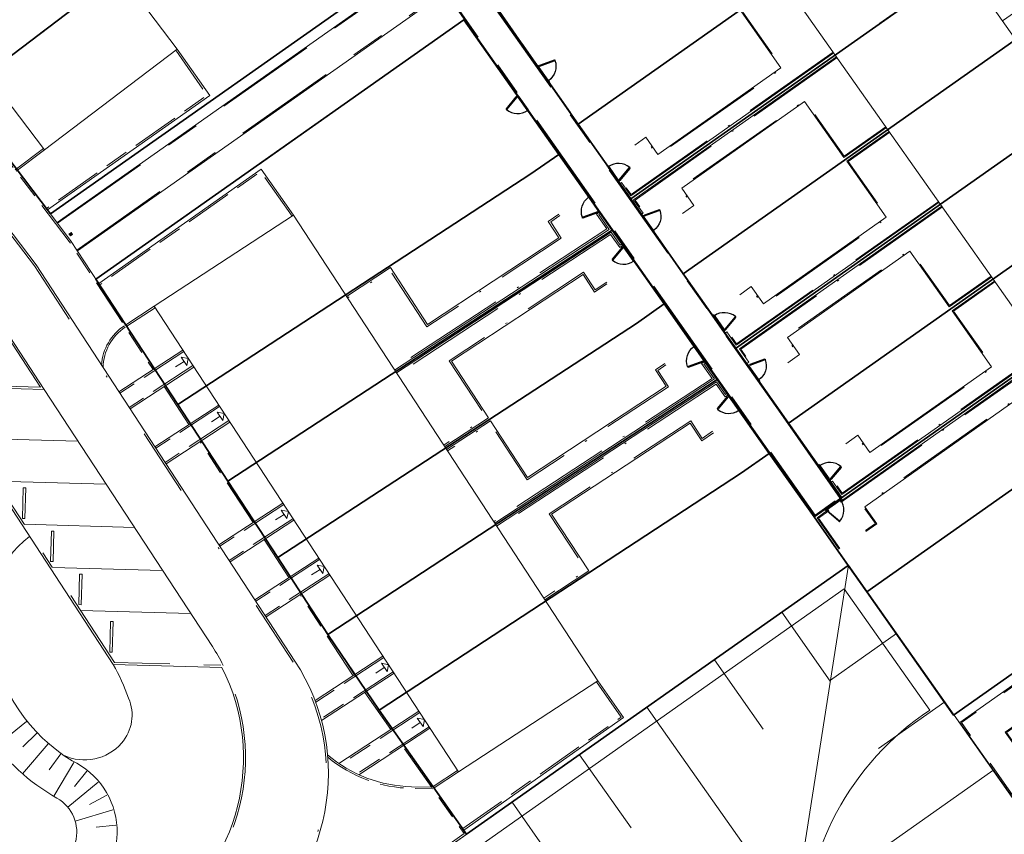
# Model space of a CAD drawing. Header units: metres. Extents: x 150385 to 171486, y 478588 to 485023.
# Tile 142 of 256: x 151169 to 151227, y 483911 to 483959. Entities that reach past the tile are written whole.
import ezdxf
from ezdxf.lldxf.tags import DXFTag

# ---------------------------------------------------------------- set-up
doc = ezdxf.new("R2010")
doc.units = ezdxf.units.M
for name, pattern in [('ACAD_ISO10W100', [18, 12, -3, 0, -3]), ('Dash', [6.35, 3.175, -3.175]), ('KAD', [12, 5, -1, 2, -1, 2, -1]), ('VH-GELEIDEBAND', [6, 2, -2, 0, -2]), ('VH-OPSLUITBAND_100X200', [16, 8, -2, 4, -2]), ('VH-OPSLUITBAND_120X250', [26, 16, -4, 2, -4]), ('VH-OPSLUITBAND_60X200', [12, 6, -2, 2, -2])]:
    doc.linetypes.add(name, pattern=pattern)
for name, color, linetype, lineweight, true_color in [('B-WE-KG-GRENS_PERCEEL-GV', 150, 'KG-PERCEEL', 30, 0x007fff), ('N-GV-GR-ERFAFSCHEIDING_RASTERHEKWERK_HEDERA-G', 7, 'GR-HAAG1', 35, 0x3c602f), ('N-GV-GW-TALUDARCERING-G', 7, 'Continuous', 15, 0x738c74), ('N-WA-GW-TALUDARCERING_KORT-G', 7, 'Continuous', 15, 0x898989), ('N-WE-GW-GRONDWERKLIJN-G', 7, 'Continuous', 30, 0x4d4d4d)]:
    doc.layers.add(name, color=color, linetype=linetype, lineweight=lineweight, true_color=true_color)
for name, color, linetype, lineweight in [('N-PV-OG-BEBOUWING_ENTREE-S', 7, 'Continuous', 18), ('N-PV-OG-KADASTRAAL_BEBOUWING-G', 7, 'Continuous', 35), ('N-WE-IE-MEUBILAIR_WEGMEUBILAIR_PAAL_OBJECT-S', 7, 'Continuous', 25), ('N-WE-IE-TERREINAFSCHEIDING_POORT-S', 5, 'Continuous', 25), ('N-WE-VH-KANTOPSLUITING_ACHTERKANTBAND-G', 7, 'Continuous', 5), ('N-WE-VH-KANTOPSLUITING_ACHTERKANTBAND-TERRAS-G', 7, 'Continuous', 5), ('N-WE-VH-KANTOPSLUITING_GELEIDEBAND-ANTRACIET_40_120X250-G', 7, 'VH-GELEIDEBAND', 35), ('N-WE-VH-KANTOPSLUITING_OPSLUITBAND-ANTRACIET_100X200-G', 7, 'VH-OPSLUITBAND_100X200', 35), ('N-WE-VH-KANTOPSLUITING_OPSLUITBAND-ANTRACIET_120X250-G', 7, 'VH-OPSLUITBAND_120X250', 35), ('N-WE-VH-KANTOPSLUITING_OPSLUITBAND-ANTRACIET_60X200-G', 7, 'ACAD_ISO10W100', 35), ('N-WE-VH-KANTOPSLUITING_OPSLUITBAND_60X200-G', 7, 'VH-OPSLUITBAND_60X200', 35), ('N-WE-VH-KANTOPSLUITING_STOOTBAND-G', 7, 'Continuous', 35), ('N-WE-VH-MATERIAALGRENS-G', 7, 'Continuous', 9), ('N-XX-KG-GRENS_PERCEEL-G', 252, 'KAD', 15)]:
    doc.layers.add(name, color=color, linetype=linetype, lineweight=lineweight)
doc.styles.get("Standard").update_dxf_attribs({"font": 'NLCS-ISO.ttf'})
doc.linetypes.add('GR-HAAG1', pattern='A,6,[176,NLCS.SHX,S=0.125,R=0,X=0,Y=0],-2', length=8)
tags = doc.linetypes.add('KG-PERCEEL', pattern='A,5.5,-2,["P",Standard,S=1.8,R=0,X=-0.5,Y=-0.9],-2,5.5,-2,[5,NLCS.shx,S=0.75,R=0,X=0,Y=0],-2', length=19).pattern_tags.tags
tags[6] = DXFTag(74, 10)

# ---------------------------------------------------------------- blocks, each defined once
blk = doc.blocks.new('A$C89842213')
at = {"color": 251, "linetype": 'Dash', "true_color": 0x636466}
for p, q in [((1.057, 0.082), (0.819, 0.97)), ((0.858, 0.981), (1.096, 0.092))]:
    blk.add_line(p, q, dxfattribs=at)
at = {"color": 251, "true_color": 0x636466}
for p, q in [((0.09, 0.02), (1.01, 0.02)), ((1.01, -0.02), (0.09, -0.02))]:
    blk.add_line(p, q, dxfattribs=at)
for points in [[(0.809, 1.009), (0.819, 0.97), (0.858, 0.981), (0.847, 1.019)], [(0.05, -0.02), (0.09, -0.02), (0.09, 0.02), (0.05, 0.02)], [(1.01, -0.02), (1.05, -0.02), (1.05, 0.02), (1.01, 0.02)], [(1.057, 0.082), (1.068, 0.043), (1.106, 0.053), (1.096, 0.092)]]:
    blk.add_lwpolyline(points, close=True, dxfattribs=at)
for centre in [(0, 0), (1.1, 0)]:
    blk.add_circle(centre, 0.03, dxfattribs=at)
blk.add_arc((1.096, 0.003), 1.046, 105.9562, 179.06766, dxfattribs=at)

msp = doc.modelspace()

# ---------------------------------------------------------------- hatches: boundary and pattern name
at = {"layer": 'N-WE-IE-MEUBILAIR_WEGMEUBILAIR_PAAL_OBJECT-S', "lineweight": 5}
h = msp.add_hatch(color=7, dxfattribs=at)
h.dxf.hatch_style = 1
h.paths.add_polyline_path([(151172.05, 483945.924), (151171.966, 483946.042), (151172.089, 483946.129), (151172.172, 483946.01)])

# ---------------------------------------------------------------- linework, layer by layer
at = {"layer": 'B-WE-KG-GRENS_PERCEEL-GV', "flags": 128}
for points in [[(151122.765, 483994.957), (151130.042, 484000.086), (151134.454, 484003.192), (151138.872, 484006.303), (151143.286, 484009.414), (151147.699, 484012.524), (151154.977, 484017.654), (151156.416, 484015.607), (151163.692, 484020.735), (151168.103, 484023.847), (151172.52, 484026.958), (151176.932, 484030.065), (151181.347, 484033.179), (151188.624, 484038.301), (151201.758, 484019.669), (151194.483, 484014.536), (151190.067, 484011.43), (151185.657, 484008.323), (151181.244, 484005.21), (151182.393, 484003.573), (151194.034, 484011.779), (151198.942, 484004.213), (151201.876, 483999.682), (151204.817, 483995.148), (151207.759, 483990.62), (151210.692, 483986.089), (151215.498, 483978.668), (151194.226, 483963.68), (151188.598, 483971.67), (151185.441, 483976.148), (151182.373, 483980.504), (151179.212, 483984.982), (151176.147, 483989.335), (151174.509, 483988.186), (151174.537, 483988.15), (151177.608, 483983.79), (151180.759, 483979.317), (151183.831, 483974.956), (151186.985, 483970.483), (151192.593, 483962.524), (151170.871, 483947.222), (151165.513, 483954.286), (151162.253, 483958.592), (151158.991, 483962.894), (151155.728, 483967.197), (151152.464, 483971.501), (151147.038, 483978.663), (151159.01, 483987.097), (151157.855, 483988.736), (151153.44, 483985.622), (151149.029, 483982.514), (151144.614, 483979.401), (151137.338, 483974.274)], [(151122.765, 483994.957), (151130.042, 484000.086), (151134.454, 484003.192), (151138.872, 484006.303), (151143.286, 484009.414), (151147.699, 484012.524), (151154.977, 484017.654), (151156.416, 484015.607), (151163.692, 484020.735), (151168.103, 484023.847), (151172.52, 484026.958), (151176.932, 484030.065), (151181.347, 484033.179), (151188.624, 484038.301), (151201.758, 484019.669), (151194.483, 484014.536), (151190.067, 484011.43), (151185.657, 484008.323), (151181.244, 484005.21), (151182.393, 484003.573), (151194.034, 484011.779), (151198.942, 484004.213), (151201.876, 483999.682), (151204.817, 483995.148), (151207.759, 483990.62), (151210.692, 483986.089), (151215.498, 483978.668), (151194.226, 483963.68), (151188.598, 483971.67), (151185.441, 483976.148), (151182.373, 483980.504), (151179.212, 483984.982), (151176.147, 483989.335), (151174.509, 483988.186), (151174.537, 483988.15), (151177.608, 483983.79), (151180.759, 483979.317), (151183.831, 483974.956), (151186.985, 483970.483), (151192.593, 483962.524), (151170.871, 483947.222), (151165.513, 483954.286), (151162.253, 483958.592), (151158.991, 483962.894), (151155.728, 483967.197), (151152.464, 483971.501), (151147.038, 483978.663), (151159.01, 483987.097), (151157.855, 483988.736), (151153.44, 483985.622), (151149.029, 483982.514), (151144.614, 483979.401), (151137.338, 483974.274)], [(151122.765, 483994.957), (151130.042, 484000.086), (151134.454, 484003.192), (151138.872, 484006.303), (151143.286, 484009.414), (151147.699, 484012.524), (151154.977, 484017.654), (151156.416, 484015.607), (151163.692, 484020.735), (151168.103, 484023.847), (151172.52, 484026.958), (151176.932, 484030.065), (151181.347, 484033.179), (151188.624, 484038.301), (151201.758, 484019.669), (151194.483, 484014.536), (151190.067, 484011.43), (151185.657, 484008.323), (151181.244, 484005.21), (151182.393, 484003.573), (151194.034, 484011.779), (151198.942, 484004.213), (151201.876, 483999.682), (151204.817, 483995.148), (151207.759, 483990.62), (151210.692, 483986.089), (151215.498, 483978.668), (151194.226, 483963.68), (151188.598, 483971.67), (151185.441, 483976.148), (151182.373, 483980.504), (151179.212, 483984.982), (151176.147, 483989.335), (151174.509, 483988.186), (151174.537, 483988.15), (151177.608, 483983.79), (151180.759, 483979.317), (151183.831, 483974.956), (151186.985, 483970.483), (151192.593, 483962.524), (151170.871, 483947.222), (151165.513, 483954.286), (151162.253, 483958.592), (151158.991, 483962.894), (151155.728, 483967.197), (151152.464, 483971.501), (151147.038, 483978.663), (151159.01, 483987.097), (151157.855, 483988.736), (151153.44, 483985.622), (151149.029, 483982.514), (151144.614, 483979.401), (151137.338, 483974.274)], [(151122.765, 483994.957), (151130.042, 484000.086), (151134.454, 484003.192), (151138.872, 484006.303), (151143.286, 484009.414), (151147.699, 484012.524), (151154.977, 484017.654), (151156.416, 484015.607), (151163.692, 484020.735), (151168.103, 484023.847), (151172.52, 484026.958), (151176.932, 484030.065), (151181.347, 484033.179), (151188.624, 484038.301), (151201.758, 484019.669), (151194.483, 484014.536), (151190.067, 484011.43), (151185.657, 484008.323), (151181.244, 484005.21), (151182.393, 484003.573), (151194.034, 484011.779), (151198.942, 484004.213), (151201.876, 483999.682), (151204.817, 483995.148), (151207.759, 483990.62), (151210.692, 483986.089), (151215.498, 483978.668), (151194.226, 483963.68), (151188.598, 483971.67), (151185.441, 483976.148), (151182.373, 483980.504), (151179.212, 483984.982), (151176.147, 483989.335), (151174.509, 483988.186), (151174.537, 483988.15), (151177.608, 483983.79), (151180.759, 483979.317), (151183.831, 483974.956), (151186.985, 483970.483), (151192.593, 483962.524), (151170.871, 483947.222), (151165.513, 483954.286), (151162.253, 483958.592), (151158.991, 483962.894), (151155.728, 483967.197), (151152.464, 483971.501), (151147.038, 483978.663), (151159.01, 483987.097), (151157.855, 483988.736), (151153.44, 483985.622), (151149.029, 483982.514), (151144.614, 483979.401), (151137.338, 483974.274)], [(151122.765, 483994.957), (151130.042, 484000.086), (151134.454, 484003.192), (151138.872, 484006.303), (151143.286, 484009.414), (151147.699, 484012.524), (151154.977, 484017.654), (151156.416, 484015.607), (151163.692, 484020.735), (151168.103, 484023.847), (151172.52, 484026.958), (151176.932, 484030.065), (151181.347, 484033.179), (151188.624, 484038.301), (151201.758, 484019.669), (151194.483, 484014.536), (151190.067, 484011.43), (151185.657, 484008.323), (151181.244, 484005.21), (151182.393, 484003.573), (151194.034, 484011.779), (151198.942, 484004.213), (151201.876, 483999.682), (151204.817, 483995.148), (151207.759, 483990.62), (151210.692, 483986.089), (151215.498, 483978.668), (151194.226, 483963.68), (151188.598, 483971.67), (151185.441, 483976.148), (151182.373, 483980.504), (151179.212, 483984.982), (151176.147, 483989.335), (151174.509, 483988.186), (151174.537, 483988.15), (151177.608, 483983.79), (151180.759, 483979.317), (151183.831, 483974.956), (151186.985, 483970.483), (151192.593, 483962.524), (151170.871, 483947.222), (151165.513, 483954.286), (151162.253, 483958.592), (151158.991, 483962.894), (151155.728, 483967.197), (151152.464, 483971.501), (151147.038, 483978.663), (151159.01, 483987.097), (151157.855, 483988.736), (151153.44, 483985.622), (151149.029, 483982.514), (151144.614, 483979.401), (151137.338, 483974.274)], [(151186.985, 483970.483), (151183.831, 483974.956), (151162.253, 483958.592), (151165.513, 483954.286), (151185.352, 483969.332)], [(151186.985, 483970.483), (151183.831, 483974.956), (151162.253, 483958.592), (151165.513, 483954.286), (151185.352, 483969.332)], [(151186.985, 483970.483), (151183.831, 483974.956), (151162.253, 483958.592), (151165.513, 483954.286), (151185.352, 483969.332)], [(151186.985, 483970.483), (151183.831, 483974.956), (151162.253, 483958.592), (151165.513, 483954.286), (151185.352, 483969.332)], [(151186.985, 483970.483), (151183.831, 483974.956), (151162.253, 483958.592), (151165.513, 483954.286), (151185.352, 483969.332)], [(151178.394, 483935.961), (151173.555, 483943.363), (151195.299, 483958.684), (151200.898, 483950.744), (151204.05, 483946.27), (151207.121, 483941.914), (151210.267, 483937.445), (151213.339, 483933.077), (151215.984, 483929.326), (151217.549, 483930.427), (151214.45, 483934.85), (151211.349, 483939.273), (151208.252, 483943.695), (151205.151, 483948.117), (151202.053, 483952.537), (151196.937, 483959.836), (151218.156, 483974.789), (151223.292, 483967.501), (151226.402, 483963.088), (151229.514, 483958.671), (151232.622, 483954.257), (151235.731, 483949.843), (151238.841, 483945.431), (151241.948, 483941.019), (151247.084, 483933.729), (151224.228, 483917.625), (151219.094, 483924.91), (151217.997, 483926.47), (151195.453, 483910.588), (151190.286, 483917.923), (151187.258, 483922.391), (151184.304, 483926.924), (151181.35, 483931.443)], [(151178.394, 483935.961), (151173.555, 483943.363), (151195.299, 483958.684), (151200.898, 483950.744), (151204.05, 483946.27), (151207.121, 483941.914), (151210.267, 483937.445), (151213.339, 483933.077), (151215.984, 483929.326), (151217.549, 483930.427), (151214.45, 483934.85), (151211.349, 483939.273), (151208.252, 483943.695), (151205.151, 483948.117), (151202.053, 483952.537), (151196.937, 483959.836), (151218.156, 483974.789), (151223.292, 483967.501), (151226.402, 483963.088), (151229.514, 483958.671), (151232.622, 483954.257), (151235.731, 483949.843), (151238.841, 483945.431), (151241.948, 483941.019), (151247.084, 483933.729), (151224.228, 483917.625), (151219.094, 483924.91), (151217.997, 483926.47), (151195.453, 483910.588), (151190.286, 483917.923), (151187.258, 483922.391), (151184.304, 483926.924), (151181.35, 483931.443)], [(151178.394, 483935.961), (151173.555, 483943.363), (151195.299, 483958.684), (151200.898, 483950.744), (151204.05, 483946.27), (151207.121, 483941.914), (151210.267, 483937.445), (151213.339, 483933.077), (151215.984, 483929.326), (151217.549, 483930.427), (151214.45, 483934.85), (151211.349, 483939.273), (151208.252, 483943.695), (151205.151, 483948.117), (151202.053, 483952.537), (151196.937, 483959.836), (151218.156, 483974.789), (151223.292, 483967.501), (151226.402, 483963.088), (151229.514, 483958.671), (151232.622, 483954.257), (151235.731, 483949.843), (151238.841, 483945.431), (151241.948, 483941.019), (151247.084, 483933.729), (151224.228, 483917.625), (151219.094, 483924.91), (151217.997, 483926.47), (151195.453, 483910.588), (151190.286, 483917.923), (151187.258, 483922.391), (151184.304, 483926.924), (151181.35, 483931.443)], [(151178.394, 483935.961), (151173.555, 483943.363), (151195.299, 483958.684), (151200.898, 483950.744), (151204.05, 483946.27), (151207.121, 483941.914), (151210.267, 483937.445), (151213.339, 483933.077), (151215.984, 483929.326), (151217.549, 483930.427), (151214.45, 483934.85), (151211.349, 483939.273), (151208.252, 483943.695), (151205.151, 483948.117), (151202.053, 483952.537), (151196.937, 483959.836), (151218.156, 483974.789), (151223.292, 483967.501), (151226.402, 483963.088), (151229.514, 483958.671), (151232.622, 483954.257), (151235.731, 483949.843), (151238.841, 483945.431), (151241.948, 483941.019), (151247.084, 483933.729), (151224.228, 483917.625), (151219.094, 483924.91), (151217.997, 483926.47), (151195.453, 483910.588), (151190.286, 483917.923), (151187.258, 483922.391), (151184.304, 483926.924), (151181.35, 483931.443)], [(151178.394, 483935.961), (151173.555, 483943.363), (151195.299, 483958.684), (151200.898, 483950.744), (151204.05, 483946.27), (151207.121, 483941.914), (151210.267, 483937.445), (151213.339, 483933.077), (151215.984, 483929.326), (151217.549, 483930.427), (151214.45, 483934.85), (151211.349, 483939.273), (151208.252, 483943.695), (151205.151, 483948.117), (151202.053, 483952.537), (151196.937, 483959.836), (151218.156, 483974.789), (151223.292, 483967.501), (151226.402, 483963.088), (151229.514, 483958.671), (151232.622, 483954.257), (151235.731, 483949.843), (151238.841, 483945.431), (151241.948, 483941.019), (151247.084, 483933.729), (151224.228, 483917.625), (151219.094, 483924.91), (151217.997, 483926.47), (151195.453, 483910.588), (151190.286, 483917.923), (151187.258, 483922.391), (151184.304, 483926.924), (151181.35, 483931.443)], [(151223.292, 483967.501), (151218.156, 483974.789), (151196.937, 483959.836), (151202.053, 483952.537)], [(151223.292, 483967.501), (151218.156, 483974.789), (151196.937, 483959.836), (151202.053, 483952.537)], [(151223.292, 483967.501), (151218.156, 483974.789), (151196.937, 483959.836), (151202.053, 483952.537)], [(151223.292, 483967.501), (151218.156, 483974.789), (151196.937, 483959.836), (151202.053, 483952.537)], [(151223.292, 483967.501), (151218.156, 483974.789), (151196.937, 483959.836), (151202.053, 483952.537)], [(151165.513, 483954.286), (151170.871, 483947.222), (151192.593, 483962.524), (151186.985, 483970.483), (151185.352, 483969.332)], [(151165.513, 483954.286), (151170.871, 483947.222), (151192.593, 483962.524), (151186.985, 483970.483), (151185.352, 483969.332)], [(151165.513, 483954.286), (151170.871, 483947.222), (151192.593, 483962.524), (151186.985, 483970.483), (151185.352, 483969.332)], [(151165.513, 483954.286), (151170.871, 483947.222), (151192.593, 483962.524), (151186.985, 483970.483), (151185.352, 483969.332)], [(151165.513, 483954.286), (151170.871, 483947.222), (151192.593, 483962.524), (151186.985, 483970.483), (151185.352, 483969.332)], [(151205.151, 483948.117), (151226.402, 483963.088), (151223.292, 483967.501), (151202.053, 483952.537)], [(151205.151, 483948.117), (151226.402, 483963.088), (151223.292, 483967.501), (151202.053, 483952.537)], [(151205.151, 483948.117), (151226.402, 483963.088), (151223.292, 483967.501), (151202.053, 483952.537)], [(151205.151, 483948.117), (151226.402, 483963.088), (151223.292, 483967.501), (151202.053, 483952.537)], [(151205.151, 483948.117), (151226.402, 483963.088), (151223.292, 483967.501), (151202.053, 483952.537)], [(151229.514, 483958.671), (151226.402, 483963.088), (151205.151, 483948.117), (151208.252, 483943.695)], [(151229.514, 483958.671), (151226.402, 483963.088), (151205.151, 483948.117), (151208.252, 483943.695)], [(151229.514, 483958.671), (151226.402, 483963.088), (151205.151, 483948.117), (151208.252, 483943.695)], [(151229.514, 483958.671), (151226.402, 483963.088), (151205.151, 483948.117), (151208.252, 483943.695)], [(151229.514, 483958.671), (151226.402, 483963.088), (151205.151, 483948.117), (151208.252, 483943.695)], [(151195.299, 483958.684), (151173.555, 483943.363), (151178.394, 483935.961), (151199.26, 483949.593), (151200.898, 483950.744)], [(151195.299, 483958.684), (151173.555, 483943.363), (151178.394, 483935.961), (151199.26, 483949.593), (151200.898, 483950.744)], [(151195.299, 483958.684), (151173.555, 483943.363), (151178.394, 483935.961), (151199.26, 483949.593), (151200.898, 483950.744)], [(151195.299, 483958.684), (151173.555, 483943.363), (151178.394, 483935.961), (151199.26, 483949.593), (151200.898, 483950.744)], [(151195.299, 483958.684), (151173.555, 483943.363), (151178.394, 483935.961), (151199.26, 483949.593), (151200.898, 483950.744)], [(151208.252, 483943.695), (151211.349, 483939.273), (151232.622, 483954.257), (151229.514, 483958.671)], [(151208.252, 483943.695), (151211.349, 483939.273), (151232.622, 483954.257), (151229.514, 483958.671)], [(151208.252, 483943.695), (151211.349, 483939.273), (151232.622, 483954.257), (151229.514, 483958.671)], [(151208.252, 483943.695), (151211.349, 483939.273), (151232.622, 483954.257), (151229.514, 483958.671)], [(151208.252, 483943.695), (151211.349, 483939.273), (151232.622, 483954.257), (151229.514, 483958.671)], [(151211.349, 483939.273), (151214.45, 483934.85), (151235.731, 483949.843), (151232.622, 483954.257)], [(151211.349, 483939.273), (151214.45, 483934.85), (151235.731, 483949.843), (151232.622, 483954.257)], [(151211.349, 483939.273), (151214.45, 483934.85), (151235.731, 483949.843), (151232.622, 483954.257)], [(151211.349, 483939.273), (151214.45, 483934.85), (151235.731, 483949.843), (151232.622, 483954.257)], [(151211.349, 483939.273), (151214.45, 483934.85), (151235.731, 483949.843), (151232.622, 483954.257)], [(151204.05, 483946.27), (151200.898, 483950.744), (151199.26, 483949.593), (151178.394, 483935.961), (151181.35, 483931.443)], [(151204.05, 483946.27), (151200.898, 483950.744), (151199.26, 483949.593), (151178.394, 483935.961), (151181.35, 483931.443)], [(151204.05, 483946.27), (151200.898, 483950.744), (151199.26, 483949.593), (151178.394, 483935.961), (151181.35, 483931.443)], [(151204.05, 483946.27), (151200.898, 483950.744), (151199.26, 483949.593), (151178.394, 483935.961), (151181.35, 483931.443)], [(151204.05, 483946.27), (151200.898, 483950.744), (151199.26, 483949.593), (151178.394, 483935.961), (151181.35, 483931.443)], [(151214.45, 483934.85), (151217.549, 483930.427), (151238.841, 483945.431), (151235.731, 483949.843)], [(151214.45, 483934.85), (151217.549, 483930.427), (151238.841, 483945.431), (151235.731, 483949.843)], [(151214.45, 483934.85), (151217.549, 483930.427), (151238.841, 483945.431), (151235.731, 483949.843)], [(151214.45, 483934.85), (151217.549, 483930.427), (151238.841, 483945.431), (151235.731, 483949.843)], [(151214.45, 483934.85), (151217.549, 483930.427), (151238.841, 483945.431), (151235.731, 483949.843)], [(151204.05, 483946.27), (151181.35, 483931.443), (151184.304, 483926.924), (151205.484, 483940.758), (151207.121, 483941.914)], [(151204.05, 483946.27), (151181.35, 483931.443), (151184.304, 483926.924), (151205.484, 483940.758), (151207.121, 483941.914)], [(151204.05, 483946.27), (151181.35, 483931.443), (151184.304, 483926.924), (151205.484, 483940.758), (151207.121, 483941.914)], [(151204.05, 483946.27), (151181.35, 483931.443), (151184.304, 483926.924), (151205.484, 483940.758), (151207.121, 483941.914)], [(151204.05, 483946.27), (151181.35, 483931.443), (151184.304, 483926.924), (151205.484, 483940.758), (151207.121, 483941.914)], [(151241.948, 483941.019), (151238.841, 483945.431), (151217.549, 483930.427), (151215.984, 483929.326), (151217.997, 483926.47), (151219.094, 483924.91)], [(151241.948, 483941.019), (151238.841, 483945.431), (151217.549, 483930.427), (151215.984, 483929.326), (151217.997, 483926.47), (151219.094, 483924.91)], [(151241.948, 483941.019), (151238.841, 483945.431), (151217.549, 483930.427), (151215.984, 483929.326), (151217.997, 483926.47), (151219.094, 483924.91)], [(151241.948, 483941.019), (151238.841, 483945.431), (151217.549, 483930.427), (151215.984, 483929.326), (151217.997, 483926.47), (151219.094, 483924.91)], [(151241.948, 483941.019), (151238.841, 483945.431), (151217.549, 483930.427), (151215.984, 483929.326), (151217.997, 483926.47), (151219.094, 483924.91)], [(151210.267, 483937.445), (151207.121, 483941.914), (151205.484, 483940.758), (151184.304, 483926.924), (151187.258, 483922.391)], [(151210.267, 483937.445), (151207.121, 483941.914), (151205.484, 483940.758), (151184.304, 483926.924), (151187.258, 483922.391)], [(151210.267, 483937.445), (151207.121, 483941.914), (151205.484, 483940.758), (151184.304, 483926.924), (151187.258, 483922.391)], [(151210.267, 483937.445), (151207.121, 483941.914), (151205.484, 483940.758), (151184.304, 483926.924), (151187.258, 483922.391)], [(151210.267, 483937.445), (151207.121, 483941.914), (151205.484, 483940.758), (151184.304, 483926.924), (151187.258, 483922.391)], [(151219.094, 483924.91), (151224.228, 483917.625), (151247.084, 483933.729), (151241.948, 483941.019)], [(151219.094, 483924.91), (151224.228, 483917.625), (151247.084, 483933.729), (151241.948, 483941.019)], [(151219.094, 483924.91), (151224.228, 483917.625), (151247.084, 483933.729), (151241.948, 483941.019)], [(151219.094, 483924.91), (151224.228, 483917.625), (151247.084, 483933.729), (151241.948, 483941.019)], [(151219.094, 483924.91), (151224.228, 483917.625), (151247.084, 483933.729), (151241.948, 483941.019)], [(151210.267, 483937.445), (151187.258, 483922.391), (151190.286, 483917.923), (151211.702, 483931.932), (151213.339, 483933.077)], [(151210.267, 483937.445), (151187.258, 483922.391), (151190.286, 483917.923), (151211.702, 483931.932), (151213.339, 483933.077)], [(151210.267, 483937.445), (151187.258, 483922.391), (151190.286, 483917.923), (151211.702, 483931.932), (151213.339, 483933.077)], [(151210.267, 483937.445), (151187.258, 483922.391), (151190.286, 483917.923), (151211.702, 483931.932), (151213.339, 483933.077)], [(151210.267, 483937.445), (151187.258, 483922.391), (151190.286, 483917.923), (151211.702, 483931.932), (151213.339, 483933.077)], [(151215.984, 483929.326), (151213.339, 483933.077), (151211.702, 483931.932), (151190.286, 483917.923), (151195.453, 483910.588), (151217.997, 483926.47)], [(151215.984, 483929.326), (151213.339, 483933.077), (151211.702, 483931.932), (151190.286, 483917.923), (151195.453, 483910.588), (151217.997, 483926.47)], [(151215.984, 483929.326), (151213.339, 483933.077), (151211.702, 483931.932), (151190.286, 483917.923), (151195.453, 483910.588), (151217.997, 483926.47)], [(151215.984, 483929.326), (151213.339, 483933.077), (151211.702, 483931.932), (151190.286, 483917.923), (151195.453, 483910.588), (151217.997, 483926.47)], [(151215.984, 483929.326), (151213.339, 483933.077), (151211.702, 483931.932), (151190.286, 483917.923), (151195.453, 483910.588), (151217.997, 483926.47)]]:
    msp.add_lwpolyline(points, close=True, dxfattribs=at)
at = {"layer": 'N-GV-GR-ERFAFSCHEIDING_RASTERHEKWERK_HEDERA-G', "color": 7, "lineweight": 5, "ltscale": 0.5, "flags": 128}
for points in [[(151208.982, 483968.326), (151196.943, 483959.842), (151199.644, 483955.979)], [(151189.415, 483967.052), (151192.6, 483962.531), (151180.453, 483953.971)], [(151203.695, 483953.694), (151214.12, 483961.04)], [(151183.139, 483950.114), (151195.308, 483958.69), (151198.484, 483954.182)], [(151217.231, 483956.626), (151205.189, 483948.14)], [(151209.895, 483944.851), (151220.341, 483952.212)], [(151188.311, 483942.434), (151199.268, 483949.597)], [(151204.467, 483949.099), (151205.843, 483947.134)], [(151223.452, 483947.798), (151211.377, 483939.289)], [(151203.327, 483947.309), (151204.71, 483945.347)], [(151204.056, 483946.275), (151191.264, 483937.916)], [(151216.095, 483936.008), (151226.563, 483943.384)], [(151194.219, 483933.396), (151205.494, 483940.763)], [(151210.69, 483940.27), (151212.064, 483938.308)], [(151229.673, 483938.97), (151217.631, 483930.484), (151216.959, 483931.438)], [(151209.548, 483938.482), (151210.931, 483936.52)], [(151210.277, 483937.448), (151197.174, 483928.876)], [(151220.742, 483926.07), (151232.784, 483934.556)], [(151200.128, 483924.356), (151211.715, 483931.938)], [(151217.379, 483927.37), (151215.769, 483929.654)], [(151220.835, 483922.465), (151224.242, 483917.63), (151237.919, 483927.269)], [(151204.904, 483917.239), (151218.009, 483926.475)]]:
    msp.add_lwpolyline(points, dxfattribs=at)
at = {"layer": 'N-GV-GW-TALUDARCERING-G', "color": 7, "lineweight": 5}
for p, q in [((151169.454, 483917.254), (151167.646, 483915.788)), ((151170.072, 483916.558), (151169.236, 483915.748)), ((151170.748, 483915.919), (151169.226, 483914.158)), ((151171.479, 483915.341), (151170.798, 483914.398)), ((151172.257, 483914.831), (151171.066, 483912.83)), ((151173.031, 483914.316), (151172.299, 483913.412)), ((151173.692, 483913.662), (151171.897, 483912.18)), ((151174.209, 483912.89), (151173.182, 483912.342)), ((151174.563, 483912.03), (151172.332, 483911.364)), ((151174.738, 483911.117), (151173.579, 483911.013))]:
    msp.add_line(p, q, dxfattribs=at)
at = {"layer": 'N-PV-OG-BEBOUWING_ENTREE-S', "color": 7, "lineweight": 5}
for p, q in [((151178.767, 483938.518), (151178.265, 483938.19)), ((151178.767, 483938.518), (151178.265, 483938.19)), ((151178.603, 483938.77), (151179.018, 483938.683)), ((151178.603, 483938.77), (151179.018, 483938.683)), ((151179.018, 483938.683), (151178.931, 483938.267)), ((151179.018, 483938.683), (151178.931, 483938.267)), ((151180.726, 483935.522), (151181.141, 483935.435)), ((151180.726, 483935.522), (151181.141, 483935.435)), ((151180.89, 483935.271), (151180.388, 483934.943)), ((151180.89, 483935.271), (151180.388, 483934.943)), ((151181.141, 483935.435), (151181.054, 483935.02)), ((151181.141, 483935.435), (151181.054, 483935.02)), ((151184.512, 483929.73), (151184.928, 483929.643)), ((151184.512, 483929.73), (151184.928, 483929.643)), ((151184.677, 483929.479), (151184.174, 483929.151)), ((151184.677, 483929.479), (151184.174, 483929.151)), ((151184.928, 483929.643), (151184.841, 483929.228)), ((151184.928, 483929.643), (151184.841, 483929.228)), ((151186.8, 483926.231), (151186.297, 483925.903)), ((151186.8, 483926.231), (151186.297, 483925.903)), ((151186.635, 483926.482), (151187.051, 483926.395)), ((151186.635, 483926.482), (151187.051, 483926.395)), ((151187.051, 483926.395), (151186.964, 483925.98)), ((151187.051, 483926.395), (151186.964, 483925.98)), ((151190.595, 483920.438), (151190.093, 483920.11)), ((151190.431, 483920.689), (151190.847, 483920.603)), ((151190.847, 483920.603), (151190.76, 483920.187)), ((151192.718, 483917.191), (151192.216, 483916.862)), ((151192.554, 483917.442), (151192.97, 483917.355)), ((151192.97, 483917.355), (151192.883, 483916.94))]:
    msp.add_line(p, q, dxfattribs=at)
at = {"layer": 'N-PV-OG-BEBOUWING_ENTREE-S', "color": 7, "lineweight": 5, "flags": 128}
for points in [[(151178.603, 483938.77), (151178.931, 483938.267)], [(151178.603, 483938.77), (151178.931, 483938.267)], [(151180.726, 483935.522), (151181.054, 483935.02)], [(151180.726, 483935.522), (151181.054, 483935.02)], [(151184.512, 483929.73), (151184.841, 483929.228)], [(151184.512, 483929.73), (151184.841, 483929.228)], [(151186.635, 483926.482), (151186.964, 483925.98)], [(151186.635, 483926.482), (151186.964, 483925.98)], [(151190.423, 483920.684), (151190.768, 483920.193)], [(151192.546, 483917.436), (151192.891, 483916.945)]]:
    msp.add_lwpolyline(points, dxfattribs=at)
at = {"layer": 'N-PV-OG-KADASTRAAL_BEBOUWING-G', "color": 7, "lineweight": 5}
for points in [[(151178.351, 483956.953), (151158.497, 483983.137), (151150.664, 483977.197), (151170.519, 483951.014)], [(151243.572, 483935.271), (151218.422, 483970.959), (151210.877, 483965.642), (151236.027, 483929.954)], [(151203.209, 483919.644), (151185.229, 483947.149), (151177.001, 483941.77), (151194.981, 483914.265)]]:
    msp.add_lwpolyline(points, close=True, dxfattribs=at)
at = {"layer": 'N-WA-GW-TALUDARCERING_KORT-G', "color": 7, "lineweight": 5}
for p, q in [((151214.075, 483923.703), (151216.943, 483919.634)), ((151220.855, 483922.437), (151216.951, 483919.686)), ((151210.092, 483920.895), (151212.977, 483916.801)), ((151206.108, 483918.088), (151214.65, 483905.968)), ((151223.7, 483918.4), (151219.796, 483915.648)), ((151202.125, 483915.281), (151205.172, 483910.957)), ((151226.546, 483914.362), (151214.834, 483906.108)), ((151198.141, 483912.474), (151201.189, 483908.15))]:
    msp.add_line(p, q, dxfattribs=at)
msp.add_polyline3d([(151214.832, 483906.094, 0), (151218.009, 483926.475, 0)], dxfattribs=at)
at = {"layer": 'N-WE-GW-GRONDWERKLIJN-G', "color": 7, "lineweight": 5, "flags": 128}
msp.add_lwpolyline([(151154.915, 483913.916), (151159.535, 483907.823, 0.354233), (151163.519, 483906.843, -0.245471), (151167.827, 483906.664, 1.03942), (151172.151, 483914.924, -0.21047), (151167.329, 483921.945, 0.349159), (151162.941, 483925.731, -0.131353), (151161.334, 483926.231, -0.025905), (151160.507, 483926.814, 0.545221), (151157.547, 483925.793, 0.029272), (151157.163, 483923.704, 0.073597), (151157.196, 483922.342, -0.260632), (151155.683, 483918.056, 0.009516), (151155.217, 483917.629, 0.382096)], format="xyb", close=True, dxfattribs=at)
for points in [[(151255, 483873.986), (151218.009, 483926.475), (151194.158, 483909.667), (151209.819, 483887.443), (151198.118, 483879.197), (151198.095, 483879.23), (151175.963, 483863.634), (151159.462, 483887.052), (151137.898, 483871.678), (151144.911, 483861.725), (151140.845, 483858.86), (151143.832, 483854.605), (151143.557, 483854.395, 0.473503), (151144.093, 483854.261), (151144.5, 483854.549, -0.414214), (151145.364, 483854.399), (151148.129, 483850.475, -0.414214), (151147.98, 483849.611), (151147.572, 483849.324, 0.414214), (151147.48, 483848.794), (151150.142, 483845.018)], [(151171.258, 483912.719, -0.219476), (151164.991, 483921.514, 0.505197), (151161.614, 483923.138, 0.525327), (151161.303, 483920.472, -0.145487), (151167.861, 483910.07, 1.490382), (151171.258, 483912.719)]]:
    msp.add_lwpolyline(points, format="xyb", dxfattribs=at)
at = {"layer": 'N-WE-IE-MEUBILAIR_WEGMEUBILAIR_PAAL_OBJECT-S', "color": 7, "lineweight": 5}
msp.add_lwpolyline([(151172.05, 483945.924), (151171.966, 483946.042), (151172.089, 483946.129), (151172.172, 483946.01)], close=True, dxfattribs=at)
at = {"layer": 'N-WE-VH-KANTOPSLUITING_ACHTERKANTBAND-G', "color": 7, "lineweight": 5}
for p, q in [((151168.785, 483949.824), (151170.458, 483951.093)), ((151193.483, 483913.406), (151194.926, 483914.349))]:
    msp.add_line(p, q, dxfattribs=at)
at = {"layer": 'N-WE-VH-KANTOPSLUITING_ACHTERKANTBAND-G', "color": 7, "lineweight": 5, "flags": 128}
for points in [[(151171.262, 483946.723), (151192.996, 483962.04), (151169.92, 483994.785), (151171.489, 483995.891), (151194.565, 483963.146), (151215.795, 483978.235)], [(151172.471, 483945.043), (151194.188, 483960.347), (151216.029, 483929.355), (151217.598, 483930.461), (151195.757, 483961.453), (151217.012, 483976.432)], [(151227.114, 483958.625), (151230.792, 483961.217)], [(151178.351, 483956.953), (151180.28, 483954.216), (151170.7, 483947.465)], [(151167.068, 483952.254), (151172.066, 483945.663), (151177.016, 483938.091)], [(151185.229, 483947.149), (151183.312, 483949.869), (151173.73, 483943.117)], [(151175.381, 483940.592), (151177.056, 483941.686)], [(151178.69, 483939.185), (151174.921, 483936.721)], [(151179.347, 483938.18), (151175.578, 483935.717)], [(151177.673, 483937.086), (151179.139, 483934.843)], [(151180.813, 483935.937), (151177.044, 483933.473)], [(151181.47, 483934.933), (151177.701, 483932.469)], [(151179.796, 483933.838), (151182.925, 483929.051)], [(151248.734, 483931.668), (151227.359, 483916.605), (151248.956, 483885.958), (151247.39, 483884.855), (151224.602, 483917.193), (151247.424, 483933.276)], [(151184.599, 483930.145), (151180.83, 483927.681)], [(151185.256, 483929.141), (151181.487, 483926.677)], [(151183.582, 483928.047), (151185.048, 483925.803)], [(151186.722, 483926.898), (151182.953, 483924.434)], [(151187.379, 483925.893), (151183.61, 483923.429)], [(151185.705, 483924.799), (151188.838, 483920.006)], [(151190.512, 483921.101), (151186.506, 483918.482)], [(151191.169, 483920.096), (151186.887, 483917.297)], [(151203.209, 483919.644), (151204.73, 483917.484), (151195.295, 483910.835)], [(151189.525, 483919.022), (151191.07, 483916.83)], [(151192.635, 483917.853), (151187.914, 483914.767)], [(151193.292, 483916.849), (151189.092, 483914.104)], [(151191.762, 483915.848), (151195.461, 483910.599), (151188.941, 483906.004)]]:
    msp.add_lwpolyline(points, dxfattribs=at)
for points in [[(151182.154, 483904.28, 0.404007), (151185.318, 483920.818), (151170.023, 483944.22), (151151.91, 483968.106, 0.367838), (151136.571, 483971.489, -0.356648), (151129.274, 483972.947, -0.436199), (151129.349, 483973.499), (151133.113, 483976.152), (151121.108, 483993.187), (151117.414, 483990.583, -0.414214), (151116.745, 483990.699), (151116.14, 483991.558)], [(151175.297, 483940.537, 0.24864), (151173.985, 483938.159)], [(151187.244, 483915.279, 0.172968), (151192.205, 483913.395), (151193.385, 483913.371)]]:
    msp.add_lwpolyline(points, format="xyb", dxfattribs=at)
msp.add_lwpolyline([(151132.409, 483945.692), (151143.225, 483929.145), (151136.716, 483929.326), (151141.26, 483922.374), (151148.217, 483922.181), (151162.745, 483903.031), (151155.938, 483903.22, 0.380394), (151171.628, 483901.438), (151177.237, 483905.391, 0.371665), (151181.005, 483920.444), (151174.586, 483920.622), (151163.77, 483937.169), (151170.281, 483936.988), (151166.963, 483942.065), (151165.54, 483943.941), (151158.68, 483944.124), (151144.136, 483963.257), (151150.969, 483963.075, 0.377707), (151135.354, 483964.775), (151129.799, 483960.86, 0.369984), (151126.001, 483945.87)], format="xyb", close=True, dxfattribs=at)
at = {"layer": 'N-WE-VH-KANTOPSLUITING_ACHTERKANTBAND-TERRAS-G', "color": 7, "lineweight": 5, "flags": 128}
for points in [[(151205.389, 483951.291), (151206.046, 483951.753), (151206.758, 483950.743), (151214.017, 483955.857), (151211.691, 483959.158), (151214.192, 483960.92)], [(151217.151, 483956.739), (151205.157, 483948.293), (151204.602, 483949.081), (151204.521, 483949.024)], [(151217.31, 483956.514), (151205.322, 483948.06), (151205.878, 483947.272), (151205.791, 483947.211)], [(151208.201, 483947.254), (151208.88, 483947.732), (151208.167, 483948.743), (151215.425, 483953.859), (151217.751, 483950.558), (151220.252, 483952.321)], [(151211.589, 483942.447), (151212.275, 483942.931), (151212.987, 483941.92), (151220.247, 483947.035), (151217.921, 483950.335), (151220.422, 483952.098)], [(151223.381, 483947.916), (151211.387, 483939.471), (151210.832, 483940.259), (151210.718, 483940.178)], [(151200.915, 483947.216), (151200.285, 483946.782), (151200.913, 483945.818), (151193.146, 483940.703), (151190.957, 483944.052), (151188.362, 483942.356)], [(151203.342, 483947.244), (151203.261, 483947.187), (151203.873, 483946.312), (151191.207, 483938.003)], [(151223.531, 483947.686), (151211.57, 483939.25), (151212.126, 483938.462), (151212.014, 483938.384)], [(151204.613, 483945.441), (151204.532, 483945.384), (151203.994, 483946.151), (151191.318, 483937.833)], [(151214.426, 483938.428), (151215.128, 483938.923), (151214.415, 483939.933), (151221.646, 483945.031), (151223.972, 483941.73), (151226.474, 483943.493)], [(151203.748, 483943.089), (151203.022, 483942.595), (151202.337, 483943.64), (151194.57, 483938.525), (151196.758, 483935.177), (151194.163, 483933.481)], [(151217.85, 483933.648), (151218.566, 483934.152), (151219.278, 483933.141), (151226.46, 483938.201), (151224.134, 483941.501), (151226.635, 483943.264)], [(151229.594, 483939.083), (151217.63, 483930.658), (151217.075, 483931.447), (151216.993, 483931.389)], [(151207.162, 483938.396), (151206.614, 483938.015), (151207.241, 483937.051), (151199.055, 483931.663), (151196.867, 483935.011), (151194.272, 483933.316)], [(151209.581, 483938.436), (151209.479, 483938.364), (151210.099, 483937.478), (151197.117, 483928.963)], [(151229.752, 483938.858), (151217.599, 483930.287), (151217.483, 483930.452)], [(151210.852, 483936.632), (151210.75, 483936.56), (151210.22, 483937.317), (151197.228, 483928.793)], [(151219.048, 483928.473), (151219.687, 483928.925), (151218.974, 483929.935), (151227.868, 483936.203), (151230.194, 483932.902), (151232.695, 483934.665)], [(151210.045, 483934.305), (151209.35, 483933.828), (151208.665, 483934.874), (151200.479, 483929.485), (151202.668, 483926.137), (151200.073, 483924.441)], [(151216.683, 483929.816), (151216.764, 483929.7), (151216.159, 483929.274), (151217.46, 483927.428)]]:
    msp.add_lwpolyline(points, dxfattribs=at)
at = {"layer": 'N-WE-VH-KANTOPSLUITING_GELEIDEBAND-ANTRACIET_40_120X250-G', "color": 7, "lineweight": 5, "ltscale": 2}
msp.add_lwpolyline([(151182.085, 483904.378, 0.404007), (151185.218, 483920.753), (151169.924, 483944.151), (151151.815, 483968.033, 0.367838), (151136.628, 483971.383, -0.356648), (151129.181, 483972.871, -0.436199), (151129.279, 483973.597), (151132.945, 483976.181), (151121.079, 483993.02), (151117.483, 483990.485, -0.414214), (151116.647, 483990.63), (151116.042, 483991.488)], format="xyb", dxfattribs=at)
at = {"layer": 'N-WE-VH-KANTOPSLUITING_OPSLUITBAND-ANTRACIET_100X200-G', "color": 7, "lineweight": 5, "ltscale": 0.35, "flags": 128}
for points in [[(151178.272, 483956.893), (151180.141, 483954.24), (151170.639, 483947.545)], [(151166.988, 483952.194), (151171.984, 483945.606), (151176.932, 483938.036)], [(151168.845, 483949.745), (151170.519, 483951.014)], [(151185.147, 483947.091), (151183.288, 483949.73), (151173.785, 483943.033)], [(151175.326, 483940.675), (151177.001, 483941.77)], [(151178.745, 483939.101), (151174.976, 483936.637)], [(151179.292, 483938.264), (151175.523, 483935.8)], [(151179.055, 483934.788), (151177.589, 483937.031)], [(151180.868, 483935.853), (151177.099, 483933.39)], [(151181.415, 483935.016), (151177.646, 483932.553)], [(151182.842, 483928.996), (151179.712, 483933.784)], [(151184.654, 483930.062), (151180.885, 483927.598)], [(151185.201, 483929.224), (151181.432, 483926.761)], [(151184.965, 483925.749), (151183.498, 483927.992)], [(151186.777, 483926.814), (151183.008, 483924.35)], [(151187.324, 483925.977), (151183.555, 483923.513)], [(151188.754, 483919.952), (151185.621, 483924.744)], [(151190.567, 483921.017), (151186.542, 483918.386)], [(151191.114, 483920.18), (151186.86, 483917.399)], [(151203.125, 483919.589), (151204.591, 483917.508), (151195.237, 483910.917)], [(151190.986, 483916.775), (151189.442, 483918.967)], [(151192.69, 483917.769), (151188.005, 483914.707)], [(151193.237, 483916.932), (151188.986, 483914.153)], [(151188.883, 483906.086), (151195.322, 483910.623), (151191.678, 483915.794)], [(151193.541, 483913.324), (151194.981, 483914.265)]]:
    msp.add_lwpolyline(points, dxfattribs=at)
for points in [[(151175.243, 483940.621, 0.236068), (151173.89, 483938.303)], [(151187.255, 483915.139, 0.169743), (151192.203, 483913.295), (151193.457, 483913.27)]]:
    msp.add_lwpolyline(points, format="xyb", dxfattribs=at)
at = {"layer": 'N-WE-VH-KANTOPSLUITING_OPSLUITBAND-ANTRACIET_120X250-G', "color": 7, "lineweight": 5, "ltscale": 0.5, "flags": 128}
msp.add_lwpolyline([(151132.343, 483945.574), (151142.999, 483929.272), (151136.49, 483929.452), (151141.194, 483922.256), (151148.156, 483922.063), (151162.498, 483903.158), (151155.666, 483903.347, 0.386991), (151171.697, 483901.339), (151177.307, 483905.293, 0.373368), (151181.08, 483920.562), (151174.653, 483920.741), (151163.996, 483937.042), (151170.507, 483936.862), (151167.062, 483942.134), (151165.601, 483944.06), (151158.74, 483944.242), (151144.383, 483963.13), (151151.244, 483962.948, 0.384366), (151135.285, 483964.873), (151129.73, 483960.959, 0.371696), (151125.925, 483945.752)], format="xyb", close=True, dxfattribs=at)
at = {"layer": 'N-WE-VH-KANTOPSLUITING_OPSLUITBAND-ANTRACIET_60X200-G', "color": 7, "lineweight": 5, "ltscale": 0.5, "flags": 128}
for points in [[(151214.227, 483960.871), (151211.775, 483959.143), (151214.101, 483955.842), (151206.743, 483950.659), (151206.031, 483951.67), (151205.423, 483951.242)], [(151217.116, 483956.789), (151205.173, 483948.375), (151204.617, 483949.165), (151204.486, 483949.073)], [(151217.345, 483956.464), (151205.405, 483948.046), (151205.961, 483947.257), (151205.825, 483947.162)], [(151220.218, 483952.37), (151217.766, 483950.642), (151215.44, 483953.942), (151208.084, 483948.757), (151208.796, 483947.747), (151208.167, 483947.303)], [(151220.456, 483952.049), (151218.004, 483950.321), (151220.33, 483947.02), (151212.973, 483941.837), (151212.261, 483942.847), (151211.623, 483942.398)], [(151223.346, 483947.966), (151211.402, 483939.553), (151210.846, 483940.342), (151210.683, 483940.227)], [(151200.973, 483947.134), (151200.424, 483946.753), (151201.051, 483945.789), (151193.117, 483940.565), (151190.928, 483943.913), (151188.417, 483942.272)], [(151203.284, 483947.326), (151203.122, 483947.211), (151203.735, 483946.341), (151191.153, 483938.087)], [(151223.566, 483947.636), (151211.653, 483939.237), (151212.209, 483938.448), (151212.049, 483938.335)], [(151204.671, 483945.359), (151204.508, 483945.244), (151203.966, 483946.013), (151191.373, 483937.75)], [(151226.439, 483943.542), (151223.987, 483941.814), (151221.661, 483945.114), (151214.332, 483939.948), (151215.044, 483938.937), (151214.391, 483938.477)], [(151203.742, 483943.204), (151203.051, 483942.733), (151202.365, 483943.779), (151194.431, 483938.554), (151196.62, 483935.206), (151194.109, 483933.565)], [(151226.67, 483943.215), (151224.217, 483941.487), (151226.543, 483938.186), (151219.263, 483933.058), (151218.552, 483934.068), (151217.885, 483933.599)], [(151229.559, 483939.132), (151217.646, 483930.741), (151217.09, 483931.53), (151216.959, 483931.438)], [(151209.523, 483938.518), (151209.339, 483938.388), (151209.96, 483937.507), (151197.062, 483929.046)], [(151229.788, 483938.808), (151217.584, 483930.204), (151217.469, 483930.368)], [(151207.219, 483938.315), (151206.752, 483937.986), (151207.38, 483937.022), (151199.026, 483931.525), (151196.838, 483934.873), (151194.327, 483933.232)], [(151210.909, 483936.55), (151210.726, 483936.421), (151210.191, 483937.179), (151197.282, 483928.709)], [(151232.66, 483934.714), (151230.208, 483932.986), (151227.882, 483936.286), (151218.891, 483929.95), (151219.603, 483928.939), (151219.014, 483928.522)], [(151209.988, 483934.385), (151209.379, 483933.967), (151208.694, 483935.012), (151200.341, 483929.514), (151202.529, 483926.166), (151200.018, 483924.524)], [(151217.509, 483927.462), (151216.243, 483929.259), (151216.848, 483929.686), (151216.732, 483929.85)]]:
    msp.add_lwpolyline(points, dxfattribs=at)
at = {"layer": 'N-WE-VH-KANTOPSLUITING_OPSLUITBAND_60X200-G', "color": 7, "lineweight": 5, "flags": 128}
for points in [[(151171.298, 483946.676), (151193.08, 483962.025), (151170.004, 483994.771), (151171.475, 483995.808), (151194.551, 483963.062), (151215.886, 483978.097)], [(151172.438, 483945.093), (151194.203, 483960.431), (151216.043, 483929.438), (151217.515, 483930.475), (151195.674, 483961.468), (151216.978, 483976.481)], [(151248.699, 483931.717), (151227.275, 483916.619), (151248.872, 483885.973), (151247.404, 483884.938), (151224.686, 483917.179), (151247.541, 483933.283)]]:
    msp.add_lwpolyline(points, dxfattribs=at)
at = {"layer": 'N-WE-VH-KANTOPSLUITING_STOOTBAND-G', "color": 7, "lineweight": 5}
msp.add_lwpolyline([(151169.363, 483929.241), (151169.413, 483931.04), (151169.263, 483931.044), (151169.213, 483929.245)], close=True, dxfattribs=at)
at = {"layer": 'N-WE-VH-KANTOPSLUITING_STOOTBAND-G', "color": 7, "lineweight": 5, "elevation": 0}
for points in [[(151171.028, 483926.693), (151171.078, 483928.493), (151170.928, 483928.497), (151170.878, 483926.698)], [(151172.693, 483924.146), (151172.743, 483925.946), (151172.593, 483925.95), (151172.543, 483924.15)], [(151174.525, 483921.344), (151174.575, 483923.144), (151174.425, 483923.148), (151174.375, 483921.349)]]:
    msp.add_lwpolyline(points, close=True, dxfattribs=at)
at = {"layer": 'N-WE-VH-MATERIAALGRENS-G', "color": 7, "lineweight": 5, "flags": 128}
for points in [[(151177.237, 483905.391, 0.371665), (151181.005, 483920.444), (151174.586, 483920.622), (151163.77, 483937.169), (151170.281, 483936.988), (151166.963, 483942.065), (151165.54, 483943.941), (151158.68, 483944.124), (151144.136, 483963.257), (151150.969, 483963.075)], [(151169.645, 483928.181, 0.289662), (151167.329, 483921.945)], [(151181.08, 483920.562, 0.026624), (151180.439, 483921.667)], [(151171.651, 483915.254, 0.336285), (151175.079, 483915.972, 0.289183), (151175.487, 483918.625, 0.043999), (151174.586, 483920.622)]]:
    msp.add_lwpolyline(points, format="xyb", dxfattribs=at)
msp.add_lwpolyline([(151180.439, 483921.667), (151170.507, 483936.862)], dxfattribs=at)
at = {"layer": 'N-WE-VH-MATERIAALGRENS-G', "color": 7, "lineweight": 5, "elevation": 0, "flags": 128}
for points in [[(151165.994, 483933.986), (151172.504, 483933.805)], [(151167.659, 483931.439), (151174.169, 483931.258)], [(151169.324, 483928.892), (151175.834, 483928.711)], [(151170.989, 483926.344), (151177.499, 483926.164)], [(151172.654, 483923.797), (151179.164, 483923.617)]]:
    msp.add_lwpolyline(points, dxfattribs=at)
at = {"layer": 'N-WE-VH-MATERIAALGRENS-G', "color": 7, "lineweight": 5, "flags": 128}
msp.add_lwpolyline([(151195.962, 483909.715), (151217.768, 483925.082), (151222.818, 483917.915, 0.252034), (151215.327, 483903.937, 0.413872), (151197.641, 483907.332)], format="xyb", close=True, dxfattribs=at)
at = {"layer": 'N-XX-KG-GRENS_PERCEEL-G', "color": 7, "lineweight": 5, "flags": 128}
for points in [[(151147.042, 483978.663), (151169.887, 483994.762), (151192.6, 483962.531), (151170.881, 483947.226)], [(151247.099, 483933.738), (151224.242, 483917.63), (151215.996, 483929.332), (151217.549, 483930.426), (151196.943, 483959.842), (151218.164, 483974.797)], [(151173.566, 483943.368), (151195.308, 483958.69), (151218.009, 483926.475), (151195.468, 483910.59), (151188.918, 483919.884)]]:
    msp.add_lwpolyline(points, close=True, dxfattribs=at)
for points in [[(151165.524, 483954.291), (151185.36, 483969.333), (151186.995, 483970.485)], [(151223.3, 483967.509), (151202.06, 483952.542)], [(151226.41, 483963.095), (151205.16, 483948.12)], [(151229.521, 483958.681), (151208.26, 483943.699)], [(151232.632, 483954.267), (151211.36, 483939.277)], [(151178.406, 483935.965), (151199.268, 483949.597), (151200.903, 483950.749)], [(151235.742, 483949.853), (151214.451, 483934.849)], [(151181.362, 483931.446), (151204.056, 483946.275)], [(151238.853, 483945.439), (151217.56, 483930.434)], [(151184.315, 483926.925), (151205.493, 483940.764), (151207.128, 483941.916)], [(151241.963, 483941.025), (151219.107, 483924.918)], [(151187.272, 483922.398), (151210.277, 483937.448)], [(151190.298, 483917.925), (151211.714, 483931.936), (151213.349, 483933.088)]]:
    msp.add_lwpolyline(points, dxfattribs=at)

# ---------------------------------------------------------------- block references
at = {"layer": 'N-WE-IE-TERREINAFSCHEIDING_POORT-S', "color": 7, "lineweight": 5, "xscale": -1}
for p, rotation in [((151200.317, 483955.044), 305.1578032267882), ((151202.653, 483948.264), 125.1725827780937), ((151206.515, 483946.2), 305.1578032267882), ((151208.866, 483939.448), 125.1725827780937), ((151212.741, 483937.375), 305.1578032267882)]:
    msp.add_blockref('A$C89842213', p, dxfattribs=dict(at, rotation=rotation))
at = {"layer": 'N-WE-IE-TERREINAFSCHEIDING_POORT-S', "color": 7, "lineweight": 5}
for p, rotation in [((151199.101, 483953.305), 125.1873624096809), ((151203.801, 483950.051), 305.172582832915), ((151205.367, 483944.413), 125.1873623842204), ((151210.05, 483941.242), 305.172582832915), ((151211.58, 483935.597), 125.1873623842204), ((151216.281, 483932.394), 305.172582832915), ((151217.59, 483930.369), 215.1873624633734)]:
    msp.add_blockref('A$C89842213', p, dxfattribs=dict(at, rotation=rotation))

doc.saveas('drawing.dxf')
